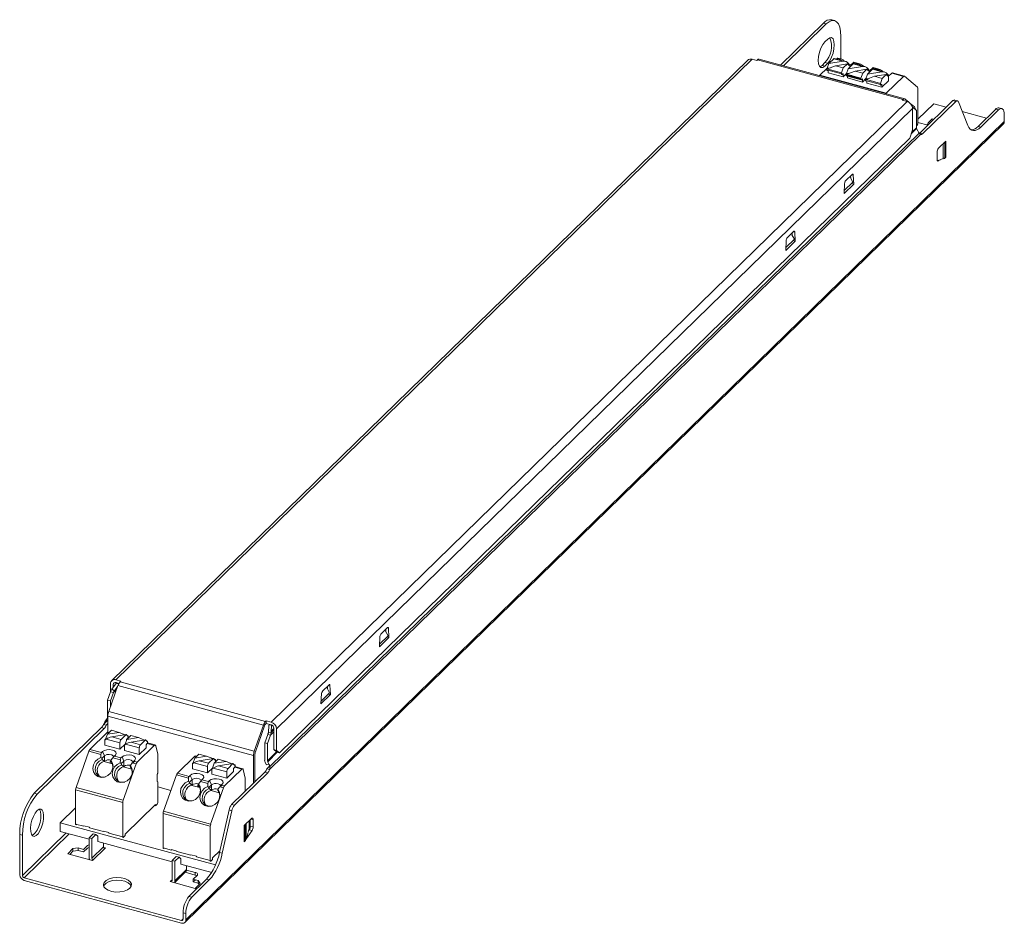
# Model space of a CAD drawing. Header units: millimetres. Extents: x 75 to 232, y 151 to 296.
import ezdxf

# ---------------------------------------------------------------- set-up
doc = ezdxf.new("R2010")
doc.units = ezdxf.units.MM

msp = doc.modelspace()

# ---------------------------------------------------------------- linework, layer by layer
at = {"color": 144, "linetype": 'Continuous', "lineweight": 0}
for p, q in [((203.21, 294.98), (196.36, 288.3)), ((203.65, 294.86), (196.8, 288.18)), ((203.21, 294.98), (203.65, 294.86)), ((203.71, 287.53), (206.09, 286.88)), ((203.8, 287.45), (203.84, 287.5)), ((206.33, 286.94), (206.19, 286.8)), ((206.8, 286.86), (209.19, 286.21)), ((206.8, 286.69), (206.8, 286.86)), ((206.8, 286.69), (209.19, 286.04)), ((206.94, 286.65), (207.04, 286.75)), ((207.04, 286.75), (209.19, 286.16)), ((209.19, 286.21), (209.19, 286.04)), ((209.42, 286.1), (209.28, 285.96)), ((209.9, 285.85), (212.29, 285.2)), ((209.99, 285.77), (210.03, 285.81)), ((212.52, 285.26), (212.38, 285.12)), ((218.56, 277.41), (223.88, 282.61)), ((219.01, 277.29), (224.33, 282.49)), ((224.33, 282.49), (223.88, 282.61)), ((218.03, 278.29), (217.31, 277.59)), ((218.19, 278.76), (218.03, 278.61)), ((219.78, 278.73), (219.9, 279.05)), ((220.17, 278.98), (219.9, 279.05)), ((218.06, 278.15), (217.22, 277.33)), ((217.71, 277.98), (217.77, 277.87)), ((219.01, 277.29), (218.56, 277.41)), ((222.74, 273.57), (222.74, 276.14)), ((222.74, 273.57), (221.51, 272.97)), ((222.74, 273.57), (222.59, 273.42)), ((221.87, 273.15), (221.36, 273.05)), ((221.51, 272.97), (221.38, 273.01)), ((207.77, 270.83), (206.77, 269.85)), ((207.55, 270.19), (207.53, 270.59)), ((207.96, 270.7), (207.71, 270.77)), ((206.51, 267.8), (208.03, 269.28)), ((206.53, 268.24), (207.89, 269.57)), ((207.49, 270.29), (207.89, 269.57)), ((208.03, 269.28), (207.69, 269.37)), ((198.44, 261.72), (197.43, 260.74)), ((198.16, 261.18), (198.56, 260.46)), ((198.21, 261.08), (198.19, 261.48)), ((198.62, 261.59), (198.37, 261.66)), ((197.18, 258.69), (198.69, 260.17)), ((197.2, 259.13), (198.56, 260.46)), ((198.69, 260.17), (198.35, 260.26)), ((133.61, 198.45), (132.52, 197.38)), ((133.34, 197.77), (133.32, 198.16)), ((133.75, 198.35), (133.56, 198.4)), ((132.31, 195.37), (133.82, 196.85)), ((132.33, 195.82), (133.68, 197.14)), ((133.29, 197.86), (133.68, 197.14)), ((133.82, 196.85), (133.48, 196.95)), ((90.33, 189.64), (89.6, 188.62)), ((89.8, 189.36), (89.8, 188.9)), ((90.5, 189.03), (90.01, 188.34)), ((90.33, 189.64), (90.65, 189.42)), ((90.58, 189.57), (90.51, 189.51)), ((124.28, 189.33), (123.19, 188.27)), ((123.96, 188.75), (124.35, 188.03)), ((124.01, 188.66), (123.99, 189.05)), ((124.41, 189.24), (124.23, 189.29)), ((89.83, 188.09), (90.34, 188.59)), ((122.97, 186.26), (124.49, 187.74)), ((122.99, 186.71), (124.35, 188.03)), ((124.15, 187.84), (124.49, 187.74)), ((87.93, 182.47), (77.2, 171.99)), ((87.93, 182.47), (88.37, 182.35)), ((88.23, 182.97), (88.68, 182.85)), ((88.68, 183.71), (88.95, 183.48)), ((88.68, 182.85), (88.95, 183.11)), ((113.96, 182.74), (112.49, 178.6)), ((114.59, 181.66), (114.65, 182.86)), ((115.05, 182.92), (114.65, 182.86)), ((114.99, 181.72), (115.05, 182.92)), ((115, 181.93), (115.45, 182.36)), ((115.45, 178.96), (115.45, 182.39)), ((88.37, 182.35), (77.64, 171.87)), ((115.45, 182.17), (114.99, 181.72)), ((92.08, 180.73), (91.94, 180.59)), ((95.18, 179.89), (95.04, 179.75)), ((115.88, 178.59), (114.42, 177.17)), ((116, 178.53), (114.46, 177.03)), ((115.91, 178.56), (115.45, 178.96)), ((88.35, 177.05), (88.41, 177.11)), ((88.35, 177.05), (89.63, 176.7)), ((89.32, 177.06), (89.32, 176.78)), ((89.39, 177.26), (89.43, 177.25)), ((92.84, 176.83), (93.44, 176.67)), ((93.6, 176.95), (93.07, 177.1)), ((106.06, 176.93), (105.92, 176.8)), ((106.02, 177.4), (106.15, 177.37)), ((106.15, 177.2), (106.15, 177.37)), ((109.15, 176.09), (109.01, 175.95)), ((114.27, 176.54), (114.07, 176.92)), ((114.65, 176.65), (114.27, 176.54)), ((114.32, 175.88), (114.76, 176.3)), ((96.84, 173.9), (96.84, 175.02)), ((108.7, 170.19), (114.02, 175.38)), ((109.15, 170.07), (114.47, 175.26)), ((114.47, 175.26), (114.02, 175.38)), ((114.77, 175.76), (114.32, 175.88)), ((96.91, 173.84), (96.91, 170.5)), ((99.02, 172.45), (96.91, 173.02)), ((102.33, 173.25), (102.39, 173.31)), ((102.33, 173.25), (103.61, 172.9)), ((103.3, 173.26), (103.3, 172.99)), ((103.37, 173.46), (103.41, 173.45)), ((105.48, 173.33), (105.06, 172.92)), ((105.13, 172.98), (105.48, 172.88)), ((105.48, 173.33), (105.48, 172.47)), ((106.51, 172.63), (106.82, 173.03)), ((106.82, 173.03), (107.41, 172.87)), ((106.93, 173), (107.1, 173.28)), ((107.05, 173.3), (107.21, 173.46)), ((107.58, 173.16), (107.05, 173.3)), ((77.64, 171.87), (77.2, 171.99)), ((105.11, 172.74), (105.44, 172.46)), ((105.42, 172.41), (105.48, 172.47)), ((105.42, 172.41), (105.44, 172.46)), ((91.69, 165.48), (96.54, 170.22)), ((96.82, 170.24), (96.54, 169.96)), ((96.54, 170.22), (96.54, 169.96)), ((109.15, 170.07), (108.7, 170.19)), ((81.35, 167.28), (83.79, 169.66)), ((81.35, 167.28), (81.35, 165.91)), ((85.12, 166.72), (83.79, 167.08)), ((83.89, 167), (83.93, 167.04)), ((85.12, 166.8), (85.12, 166.72)), ((86.01, 166.56), (85.12, 166.8)), ((110.73, 164.24), (110.73, 166.82)), ((111.52, 166.76), (111.52, 167.58)), ((112.13, 167.75), (111.79, 167.85)), ((86.01, 166.47), (86.01, 166.56)), ((88.22, 165.87), (86.01, 166.47)), ((86.6, 165.5), (87.04, 165.38)), ((87.32, 165.14), (87.04, 165.38)), ((87.32, 164.28), (87.32, 165.14)), ((88.22, 165.96), (88.22, 165.87)), ((89.1, 165.72), (88.22, 165.96)), ((89.1, 165.63), (89.1, 165.72)), ((91.31, 165.03), (89.1, 165.63)), ((91.69, 165.23), (91.41, 164.95)), ((91.69, 165.23), (91.69, 165.48)), ((110.73, 164.24), (111.96, 166.05)), ((111.06, 164.73), (111.33, 165.73)), ((111.33, 165.89), (111.52, 166.17)), ((111.4, 165.99), (111.44, 166.16)), ((111.96, 166.05), (111.52, 166.17)), ((85.07, 163.03), (85.68, 163.63)), ((88.25, 163.43), (88.25, 164.03)), ((110.73, 164.24), (110.88, 164.39)), ((84.19, 163.27), (85.07, 163.03)), ((84.19, 162.85), (84.19, 163.27)), ((84.19, 162.85), (85.07, 162.61)), ((85.07, 162.61), (85.68, 163.2)), ((99.09, 162.92), (97.77, 163.28)), ((97.86, 163.2), (97.91, 163.24)), ((99.09, 163), (99.09, 162.92)), ((99.98, 162.76), (99.09, 163)), ((99.98, 162.68), (99.98, 162.76)), ((102.19, 162.08), (99.98, 162.68)), ((102.19, 162.16), (102.19, 162.08)), ((103.07, 161.92), (102.19, 162.16)), ((105.66, 161.68), (106.82, 162.82)), ((100.31, 161.78), (99.86, 161.9)), ((100.31, 161.78), (100.59, 161.54)), ((100.59, 161.54), (100.59, 160.68)), ((101.52, 160.42), (101.52, 159.83)), ((103.07, 161.84), (103.07, 161.92)), ((105.29, 161.23), (103.07, 161.84)), ((105.66, 161.43), (105.38, 161.15)), ((105.66, 161.43), (105.66, 161.68)), ((106.13, 160.56), (106.11, 160.55)), ((106.11, 160.55), (106.11, 160.52)), ((102.9, 158.93), (102.9, 159.35)), ((99.21, 158.19), (98.9, 157.88)), ((98.99, 157.97), (98.99, 157.85)), ((102.58, 158.27), (103.38, 158.06)), ((102.58, 157.85), (102.58, 158.27)), ((102.58, 157.85), (103.38, 157.63)), ((103.38, 157.63), (103.38, 158.06))]:
    msp.add_line(p, q, dxfattribs=at)
at = {"color": 7, "linetype": 'Continuous', "lineweight": 15}
for p, q in [((204.96, 295.4), (204.52, 295.52)), ((203.42, 291.98), (203.88, 292.43)), ((205.98, 289.28), (205.98, 292.85)), ((204.04, 288.54), (204.83, 289.31)), ((204.83, 289.31), (206.32, 288.9)), ((206.69, 288.88), (204.93, 289.35)), ((205.38, 289.36), (205.28, 289.26)), ((205.38, 289.36), (205.91, 289.22)), ((206.08, 289.26), (205.51, 289.41)), ((191.1, 289.07), (89.54, 189.95)), ((191.8, 289.21), (90.24, 190.09)), ((191.8, 289.21), (192.56, 289)), ((192.56, 289), (192.68, 289.12)), ((192.68, 289.12), (215.91, 282.8)), ((216.17, 282.91), (192.94, 289.23)), ((203.79, 287.81), (202.62, 286.67)), ((203.44, 288.7), (202.97, 288.24)), ((202.97, 288.24), (203.42, 288.12)), ((203.88, 288.58), (203.42, 288.12)), ((203.88, 288.58), (203.44, 288.7)), ((203.71, 287.7), (203.77, 287.77)), ((203.71, 287.7), (206.09, 287.06)), ((203.71, 287.53), (203.71, 287.7)), ((203.77, 287.77), (204.04, 288.54)), ((203.77, 287.77), (204.31, 287.85)), ((205.14, 288.18), (203.83, 287.67)), ((204.04, 288.54), (206.32, 288.9)), ((205.14, 288.18), (207.02, 288.48)), ((205.14, 288.18), (206.37, 287.84)), ((205.91, 289.22), (205.81, 289.12)), ((206.37, 287.84), (206.09, 287.06)), ((206.44, 289.06), (206.14, 289.23)), ((207.02, 288.48), (206.37, 287.84)), ((206.44, 289.06), (206.46, 288.94)), ((206.87, 286.93), (207.13, 287.7)), ((207.29, 288.22), (207.02, 288.48)), ((207.13, 287.7), (207.92, 288.47)), ((207.13, 287.7), (209.42, 288.06)), ((207.19, 288.31), (207.36, 288.34)), ((207.2, 288.56), (207.36, 288.34)), ((207.4, 288.33), (207.29, 288.22)), ((207.36, 288.34), (207.4, 288.33)), ((207.4, 287.96), (207.4, 288.33)), ((207.78, 288.51), (207.94, 288.66)), ((207.92, 288.47), (209.42, 288.06)), ((207.94, 288.66), (209, 288.37)), ((209.17, 288.42), (208.03, 288.73)), ((209.78, 288.04), (208.03, 288.51)), ((209, 288.37), (208.9, 288.28)), ((209.54, 288.22), (209.23, 288.39)), ((209.54, 288.22), (209.55, 288.1)), ((210.29, 287.72), (210.46, 287.5)), ((210.88, 287.66), (211.04, 287.82)), ((211.04, 287.82), (212.1, 287.53)), ((212.27, 287.58), (211.13, 287.89)), ((213.23, 283.78), (202.62, 286.67)), ((203.94, 287.07), (203.94, 287.47)), ((203.94, 287.07), (206.33, 286.43)), ((206.09, 287.06), (206.09, 286.88)), ((206.33, 286.43), (206.88, 286.97)), ((206.33, 286.94), (206.33, 286.43)), ((206.8, 286.86), (206.87, 286.93)), ((206.84, 286.59), (209.23, 285.94)), ((206.87, 286.93), (207.4, 287.01)), ((208.24, 287.34), (206.93, 286.83)), ((207.04, 286.63), (207.04, 286.75)), ((207.04, 286.23), (207.04, 286.54)), ((207.04, 286.23), (209.42, 285.58)), ((207.49, 286.68), (207.45, 286.64)), ((207.67, 286.58), (207.67, 286.63)), ((208.24, 287.34), (210.12, 287.64)), ((208.24, 287.34), (209.47, 287)), ((209.47, 287), (209.19, 286.21)), ((209.42, 285.58), (209.98, 286.12)), ((210.12, 287.64), (209.47, 287)), ((209.96, 286.09), (210.23, 286.86)), ((209.96, 286.09), (210.5, 286.17)), ((211.33, 286.5), (210.02, 285.99)), ((210.38, 287.38), (210.12, 287.64)), ((210.23, 286.86), (211.02, 287.63)), ((210.23, 286.86), (212.51, 287.22)), ((210.29, 287.47), (210.46, 287.5)), ((210.5, 287.49), (210.38, 287.38)), ((210.46, 287.5), (210.5, 287.49)), ((210.5, 287.12), (210.5, 287.49)), ((211.02, 287.63), (212.51, 287.22)), ((212.88, 287.2), (211.12, 287.67)), ((211.33, 286.5), (213.22, 286.79)), ((211.33, 286.5), (212.57, 286.16)), ((212.1, 287.53), (212, 287.43)), ((212.57, 286.16), (212.29, 285.37)), ((212.63, 287.37), (212.33, 287.55)), ((213.22, 286.79), (212.57, 286.16)), ((212.63, 287.37), (212.65, 287.26)), ((213.48, 286.54), (213.22, 286.79)), ((213.23, 283.78), (215.99, 286.47)), ((213.38, 286.63), (213.56, 286.66)), ((213.39, 286.87), (213.56, 286.66)), ((213.59, 286.65), (213.48, 286.54)), ((213.56, 286.66), (213.59, 286.65)), ((213.59, 285.79), (213.59, 286.65)), ((213.97, 286.82), (214.13, 286.98)), ((214.13, 286.98), (215.99, 286.47)), ((216.12, 286.53), (214.22, 287.04)), ((216.15, 286.51), (218.21, 284.74)), ((209.42, 286.1), (209.42, 285.58)), ((209.9, 286.02), (209.96, 286.09)), ((209.9, 286.02), (212.29, 285.37)), ((209.9, 285.85), (209.9, 286.02)), ((210.13, 285.39), (210.13, 285.79)), ((210.13, 285.39), (212.52, 284.74)), ((212.29, 285.37), (212.29, 285.2)), ((212.52, 284.74), (213.59, 285.79)), ((212.52, 285.26), (212.52, 284.74)), ((218.28, 284.5), (218.28, 279.02)), ((216.56, 282.48), (115.01, 183.36)), ((215.91, 282.8), (215.79, 282.69)), ((215.79, 282.69), (216.56, 282.48)), ((216.83, 282.37), (216.24, 282.87)), ((217.71, 281.61), (217.18, 282.07)), ((217.55, 281.46), (218.03, 281.05)), ((220.8, 282.1), (218.28, 279.64)), ((222.8, 281.55), (220.8, 282.1)), ((224.59, 282.59), (224.15, 282.71)), ((224.32, 282.49), (224.32, 282.48)), ((224.74, 282.43), (226.27, 278.64)), ((231.66, 281.34), (231.22, 281.46)), ((217.44, 281.38), (115.89, 182.27)), ((217.44, 281.38), (217.44, 277.96)), ((218.03, 281.05), (218.03, 278.29)), ((229.23, 279.81), (225.37, 280.85)), ((227.89, 278.5), (230.7, 281.24)), ((228.33, 278.38), (231.14, 281.12)), ((231.14, 281.12), (230.7, 281.24)), ((232.07, 280.32), (232.07, 279.29)), ((101.25, 151.37), (231.92, 278.91)), ((232.07, 279.29), (101.4, 151.75)), ((219.89, 278.71), (218.28, 279.14)), ((219.9, 279.05), (220.55, 279.69)), ((220.82, 279.62), (220.55, 279.69)), ((228.33, 278.38), (227.89, 278.5)), ((218.7, 277.2), (114.77, 175.76)), ((218.48, 277.44), (114.81, 176.26)), ((217.44, 277.96), (216.98, 276.64)), ((217.62, 277.72), (217.62, 277.89)), ((218.06, 278.15), (218.26, 277.77)), ((216.98, 276.64), (116.36, 178.43)), ((221.57, 275), (222.74, 276.14)), ((222.59, 273.42), (222.59, 275.99)), ((221.34, 273.22), (221.34, 274.34)), ((208.03, 269.28), (207.96, 270.7)), ((206.58, 269.36), (206.51, 267.8)), ((198.69, 260.17), (198.62, 261.59)), ((197.25, 260.25), (197.18, 258.69)), ((133.82, 196.85), (133.75, 198.35)), ((132.38, 197.01), (132.31, 195.37)), ((89.09, 185.05), (90.56, 189.2)), ((89.36, 189.48), (89.36, 188.12)), ((91.01, 189.89), (90.24, 190.09)), ((90.71, 189.54), (90.24, 189.66)), ((113.79, 182.88), (90.56, 189.2)), ((90.89, 189.77), (91.01, 189.89)), ((114.12, 183.46), (90.89, 189.77)), ((124.49, 187.74), (124.41, 189.24)), ((89.39, 188.21), (88.91, 186.86)), ((89.83, 188.09), (89.35, 186.74)), ((89.39, 188.21), (89.83, 188.09)), ((89.6, 188.62), (90.01, 188.34)), ((123.05, 187.9), (122.97, 186.26)), ((88.91, 186.86), (89.35, 186.74)), ((88.91, 186.86), (88.91, 184.1)), ((89.35, 186.74), (89.35, 185.8)), ((88.87, 183.98), (88.68, 183.71)), ((112.18, 178), (88.95, 184.31)), ((88.95, 181.74), (88.95, 184.31)), ((112.32, 178.74), (89.09, 185.05)), ((113.79, 182.88), (112.32, 178.74)), ((114.24, 183.57), (114.12, 183.46)), ((114.24, 183.14), (114.12, 183.03)), ((114.24, 183.57), (114.24, 183.14)), ((115.01, 183.36), (114.24, 183.57)), ((115.01, 182.93), (114.24, 183.14)), ((88.84, 181.69), (86.08, 179)), ((88.59, 180.65), (88.86, 181.42)), ((88.86, 181.42), (89.51, 182.05)), ((90.74, 181.72), (88.86, 181.42)), ((89.14, 181.7), (88.97, 181.74)), ((90.74, 181.72), (89.51, 182.05)), ((91.85, 181.36), (89.56, 180.99)), ((91.06, 180.59), (89.56, 180.99)), ((90.74, 181.72), (91.71, 181.33)), ((91.85, 181.36), (91.06, 180.59)), ((92.11, 181.1), (91.85, 181.36)), ((91.95, 180.58), (92.6, 181.21)), ((93.84, 180.88), (91.95, 180.58)), ((91.98, 181.23), (92.05, 181.2)), ((92.05, 181.2), (92.01, 181.19)), ((92.05, 181.2), (92.18, 181.16)), ((92.18, 181.16), (92.11, 181.1)), ((92.24, 180.85), (92.16, 180.87)), ((92.18, 180.99), (92.18, 181.16)), ((93.84, 180.88), (92.6, 181.21)), ((93.84, 180.88), (94.8, 180.49)), ((113.98, 180.05), (114.46, 181.4)), ((114.42, 179.93), (114.9, 181.28)), ((114.46, 181.4), (114.9, 181.28)), ((114.99, 181.72), (114.59, 181.66)), ((115.89, 178.84), (115.89, 182.27)), ((88.48, 180.54), (88.59, 180.65)), ((88.52, 180.53), (88.48, 180.54)), ((88.48, 179.68), (88.48, 180.54)), ((88.48, 179.68), (90.87, 179.03)), ((88.68, 180.65), (88.52, 180.53)), ((88.7, 180.66), (88.59, 180.65)), ((88.68, 180.65), (90.87, 180.06)), ((90.87, 179.03), (90.87, 180.06)), ((90.87, 179.03), (91.7, 179.85)), ((91.58, 179.7), (91.69, 179.81)), ((91.61, 179.69), (91.58, 179.7)), ((91.58, 178.84), (91.58, 179.7)), ((91.78, 179.81), (91.61, 179.69)), ((91.69, 179.81), (91.95, 180.58)), ((91.79, 179.82), (91.69, 179.81)), ((91.78, 179.81), (93.96, 179.22)), ((91.94, 180.55), (91.94, 180.59)), ((94.94, 180.52), (92.65, 180.15)), ((94.15, 179.74), (92.65, 180.15)), ((93.6, 176.95), (96.36, 179.64)), ((93.96, 178.19), (95.04, 179.24)), ((93.96, 178.19), (93.96, 179.22)), ((94.94, 180.52), (94.15, 179.74)), ((95.21, 180.26), (94.94, 180.52)), ((95.04, 179.24), (95.04, 179.75)), ((95.08, 180.39), (95.15, 180.36)), ((95.15, 180.36), (95.11, 180.35)), ((95.15, 180.36), (95.27, 180.32)), ((95.27, 180.32), (95.21, 180.26)), ((96.49, 179.7), (95.25, 180.03)), ((95.27, 180.15), (95.27, 180.32)), ((96.58, 179.58), (96.91, 178.21)), ((114.42, 179.93), (113.98, 180.05)), ((113.98, 177.29), (113.98, 180.05)), ((114.42, 177.17), (114.42, 179.93)), ((85.92, 178.71), (83.86, 172.93)), ((85.92, 178.71), (87.84, 178.19)), ((87.94, 178.49), (86.08, 179)), ((87.84, 178.19), (87.83, 177.7)), ((88.1, 178.65), (87.94, 178.49)), ((88.41, 177.96), (88, 177.56)), ((88.1, 178.65), (88.41, 177.96)), ((88.41, 177.96), (88.41, 177.11)), ((89.44, 177.27), (89.75, 177.67)), ((89.75, 177.67), (90.94, 177.35)), ((89.98, 177.94), (90.14, 178.1)), ((91.04, 177.65), (89.98, 177.94)), ((91.2, 177.81), (91.04, 177.65)), ((91.2, 177.81), (91.51, 177.12)), ((91.58, 178.84), (93.96, 178.19)), ((96.91, 178.21), (96.91, 175.21)), ((102.81, 177.89), (100.06, 175.2)), ((102.83, 177.62), (103.48, 178.26)), ((104.71, 177.92), (102.83, 177.62)), ((103.11, 177.9), (102.95, 177.94)), ((104.71, 177.92), (103.48, 178.26)), ((104.71, 177.92), (105.68, 177.54)), ((112.18, 178), (112.18, 173.59)), ((112.42, 178.23), (112.42, 173.81)), ((115.45, 178.96), (115.89, 178.84)), ((116.36, 178.43), (115.89, 178.84)), ((116.36, 178.43), (115.91, 178.56)), ((88.04, 177.38), (88.37, 177.1)), ((88.35, 177.05), (88.37, 177.1)), ((89.39, 177.26), (89.39, 177.3)), ((90.94, 177.35), (90.93, 176.86)), ((91.51, 177.12), (91.09, 176.72)), ((91.13, 176.54), (91.46, 176.26)), ((91.38, 170.88), (93.44, 176.67)), ((91.45, 176.21), (91.51, 176.27)), ((91.45, 176.21), (91.46, 176.26)), ((91.45, 176.21), (92.73, 175.86)), ((91.51, 177.12), (91.51, 176.27)), ((92.54, 176.43), (92.84, 176.83)), ((92.97, 176.79), (92.98, 176.81)), ((92.98, 176.81), (93.14, 177.08)), ((93.01, 176.78), (93.01, 176.87)), ((93.07, 177.1), (93.23, 177.25)), ((102.46, 176.74), (102.57, 176.85)), ((102.49, 176.73), (102.46, 176.74)), ((102.46, 175.88), (102.46, 176.74)), ((102.66, 176.86), (102.49, 176.73)), ((102.57, 176.85), (102.83, 177.62)), ((102.67, 176.87), (102.57, 176.85)), ((102.66, 176.86), (104.84, 176.26)), ((105.82, 177.56), (103.53, 177.19)), ((105.03, 176.79), (103.53, 177.19)), ((104.84, 175.23), (104.84, 176.26)), ((105.82, 177.56), (105.03, 176.79)), ((105.66, 176.01), (105.93, 176.78)), ((106.08, 177.3), (105.82, 177.56)), ((105.92, 176.75), (105.92, 176.8)), ((105.93, 176.78), (106.58, 177.42)), ((107.81, 177.08), (105.93, 176.78)), ((105.95, 177.43), (106.02, 177.4)), ((106.02, 177.4), (105.99, 177.39)), ((106.15, 177.37), (106.08, 177.3)), ((106.21, 177.06), (106.13, 177.08)), ((107.81, 177.08), (106.58, 177.42)), ((108.92, 176.72), (106.63, 176.35)), ((108.13, 175.95), (106.63, 176.35)), ((107.81, 177.08), (108.78, 176.7)), ((108.92, 176.72), (108.13, 175.95)), ((109.18, 176.46), (108.92, 176.72)), ((109.05, 176.59), (109.12, 176.56)), ((109.12, 176.56), (109.08, 176.55)), ((109.12, 176.56), (109.25, 176.53)), ((109.25, 176.53), (109.18, 176.46)), ((110.46, 175.9), (109.23, 176.24)), ((109.25, 176.35), (109.25, 176.53)), ((114.65, 176.65), (114.46, 177.03)), ((99.89, 174.91), (97.84, 169.13)), ((99.89, 174.91), (101.82, 174.39)), ((101.92, 174.69), (100.06, 175.2)), ((102.08, 174.85), (101.92, 174.69)), ((102.08, 174.85), (102.39, 174.17)), ((102.46, 175.88), (104.84, 175.23)), ((104.84, 175.23), (105.68, 176.05)), ((105.55, 175.9), (105.66, 176.01)), ((105.59, 175.89), (105.55, 175.9)), ((105.55, 175.04), (105.55, 175.9)), ((105.55, 175.04), (107.94, 174.39)), ((105.75, 176.02), (105.59, 175.89)), ((105.77, 176.03), (105.66, 176.01)), ((105.75, 176.02), (107.94, 175.42)), ((107.58, 173.16), (110.33, 175.85)), ((107.94, 174.39), (109.01, 175.44)), ((107.94, 174.39), (107.94, 175.42)), ((109.01, 175.44), (109.01, 175.95)), ((110.55, 175.78), (110.89, 174.42)), ((101.82, 174.39), (101.81, 173.91)), ((102.39, 174.17), (101.97, 173.76)), ((102.01, 173.58), (102.34, 173.3)), ((102.33, 173.25), (102.34, 173.3)), ((102.39, 174.17), (102.39, 173.31)), ((103.37, 173.46), (103.37, 173.5)), ((103.41, 173.47), (103.72, 173.87)), ((103.72, 173.87), (104.91, 173.55)), ((103.95, 174.14), (104.11, 174.3)), ((105.01, 173.85), (103.95, 174.14)), ((104.91, 173.55), (104.9, 173.07)), ((105.17, 174.01), (105.01, 173.85)), ((105.17, 174.01), (105.48, 173.33)), ((106.94, 173), (106.95, 173.01)), ((106.95, 173.01), (107.12, 173.28)), ((106.99, 172.98), (106.99, 173.07)), ((110.89, 174.42), (110.89, 172.32)), ((83.79, 172.56), (91.31, 170.51)), ((83.79, 172.56), (83.79, 167.08)), ((91.38, 170.88), (83.86, 172.93)), ((105.35, 167.08), (107.41, 172.87)), ((105.42, 172.41), (106.7, 172.06)), ((91.31, 165.03), (91.31, 170.51)), ((97.77, 168.76), (105.29, 166.71)), ((97.77, 168.76), (97.77, 163.28)), ((105.35, 167.08), (97.84, 169.13)), ((106.76, 162.55), (108.29, 169.33)), ((107.2, 162.43), (108.73, 169.21)), ((108.73, 169.21), (108.29, 169.33)), ((106.11, 160.55), (81.35, 167.28)), ((105.29, 161.23), (105.29, 166.71)), ((111.9, 167.95), (110.73, 166.82)), ((110.88, 164.39), (110.88, 166.96)), ((111.69, 166.75), (111.69, 167.75)), ((112.13, 166.63), (111.69, 166.75)), ((112.13, 166.63), (112.13, 167.75)), ((74.87, 165.43), (74.87, 158.96)), ((74.87, 165.43), (75.31, 165.31)), ((75.31, 165.31), (75.31, 158.84)), ((81.35, 165.91), (85.94, 164.66)), ((86.6, 165.5), (85.94, 164.86)), ((87.04, 165.38), (86.39, 164.74)), ((85.94, 164.86), (85.94, 161.73)), ((85.94, 164.86), (86.39, 164.74)), ((86.39, 164.74), (86.39, 161.61)), ((87.32, 164.28), (99.21, 161.05)), ((82.53, 162.33), (83.37, 163.15)), ((86.51, 161.24), (82.53, 162.33)), ((82.88, 162.23), (83.37, 162.72)), ((83.37, 163.15), (84.19, 163.27)), ((83.37, 162.72), (83.37, 163.15)), ((83.37, 162.72), (84.19, 162.85)), ((86.39, 161.61), (88.25, 163.43)), ((86.51, 161.24), (88.57, 163.25)), ((88.28, 163.33), (88.57, 163.25)), ((107.2, 162.43), (106.76, 162.55)), ((99.21, 161.26), (99.86, 161.9)), ((99.65, 161.14), (99.21, 161.26)), ((99.21, 158.12), (99.21, 161.26)), ((99.65, 161.14), (100.31, 161.78)), ((99.65, 158), (99.65, 161.14)), ((100.59, 160.68), (105.52, 159.34)), ((99.56, 157.7), (101.38, 159.47)), ((99.65, 158), (101.52, 159.83)), ((101.27, 159.37), (102.9, 158.93)), ((101.51, 159.73), (102.9, 159.35)), ((103.19, 158.87), (102.58, 158.27)), ((75.57, 158.51), (100.69, 151.68)), ((75.57, 158.08), (100.69, 151.26)), ((102.88, 156.8), (98.9, 157.88)), ((101.89, 155.52), (104.7, 158.27)), ((102.33, 155.4), (105.14, 158.15)), ((102.92, 158.18), (102.58, 157.85)), ((103.67, 157.57), (102.88, 156.8)), ((103.38, 158.06), (103.67, 157.57)), ((103.38, 157.63), (103.51, 157.41)), ((105.14, 158.15), (104.7, 158.27)), ((102.33, 155.4), (101.89, 155.52)), ((100.96, 151.87), (100.96, 152.9)), ((100.96, 152.9), (101.4, 152.78)), ((101.4, 151.75), (101.4, 152.78))]:
    msp.add_line(p, q, dxfattribs=at)
at = {"color": 8, "linetype": 'Continuous', "lineweight": 15}
for p, q in [((217.55, 281.46), (217.44, 281.36)), ((222.33, 273.37), (222.33, 275.74)), ((90.68, 189.47), (90.64, 189.43)), ((88.85, 183.57), (88.23, 182.97)), ((88.72, 183.67), (88.46, 183.41)), ((88.84, 181.69), (89.07, 181.63)), ((92.13, 180.79), (92.16, 180.78)), ((115.45, 181.81), (114.9, 181.28)), ((95.22, 179.95), (96.36, 179.64)), ((102.81, 177.89), (103.04, 177.83)), ((92.96, 176.8), (93.13, 177.08)), ((106.1, 177), (106.14, 176.99)), ((109.2, 176.15), (110.33, 175.85)), ((111.03, 164.68), (111.03, 167.1)), ((75.31, 158.84), (82.29, 165.65)), ((75.57, 158.51), (82.76, 165.52)), ((100.69, 151.68), (100.96, 151.94))]:
    msp.add_line(p, q, dxfattribs=at)
at = {"color": 7, "linetype": 'Continuous', "lineweight": 15, "flags": 128}
for points in [[(205.98, 292.85), (205.94, 293.65), (205.8, 294.32), (205.59, 294.85), (205.3, 295.22), (204.95, 295.4), (204.54, 295.41), (204.1, 295.22), (203.65, 294.86)], [(203.88, 292.43), (204.21, 292.65), (204.5, 292.67), (204.73, 292.47), (204.88, 292.07), (204.93, 291.53), (204.88, 290.88), (204.73, 290.2), (204.5, 289.55), (204.21, 288.99), (203.88, 288.58)], [(203.42, 288.12), (203.09, 287.9), (202.8, 287.89), (202.57, 288.09), (202.42, 288.48), (202.37, 289.02), (202.42, 289.67), (202.57, 290.35), (202.8, 291.01), (203.09, 291.57), (203.42, 291.98)], [(202.97, 288.24), (202.65, 288.02), (202.62, 288.01)], [(207.4, 288.29), (207.5, 288.33), (207.78, 288.51)], [(208.04, 288.72), (208.03, 288.73), (208.01, 288.72), (207.98, 288.7), (207.94, 288.66)], [(211.14, 287.87), (211.13, 287.89), (211.11, 287.88), (211.08, 287.86), (211.04, 287.82)], [(202.57, 286.61), (202.58, 286.63), (202.62, 286.67)], [(207.84, 286.58), (207.72, 286.61), (207.59, 286.65)], [(210.5, 287.45), (210.59, 287.49), (210.88, 287.66)], [(213.59, 286.61), (213.69, 286.64), (213.97, 286.82)], [(214.23, 287.03), (214.22, 287.04), (214.2, 287.04), (214.17, 287.02), (214.13, 286.98)], [(216.15, 286.51), (216.14, 286.52), (216.12, 286.53), (216.1, 286.53), (216.08, 286.53), (216.06, 286.52), (216.03, 286.51), (216.01, 286.5), (215.99, 286.47)], [(209.19, 286.04), (209.19, 286.01), (209.2, 285.98), (209.21, 285.96), (209.22, 285.95), (209.23, 285.94), (209.25, 285.94), (209.27, 285.95), (209.28, 285.96)], [(213.23, 283.78), (213.2, 283.75), (213.18, 283.72)], [(216.24, 282.87), (216.21, 282.9), (216.17, 282.91), (216.13, 282.92), (216.09, 282.91), (216.05, 282.9), (216, 282.88), (215.96, 282.84), (215.91, 282.8)], [(224.33, 282.49), (224.39, 282.54), (224.45, 282.58), (224.51, 282.6), (224.57, 282.6), (224.62, 282.58), (224.66, 282.55), (224.7, 282.5), (224.74, 282.43)], [(231.14, 281.12), (231.32, 281.27), (231.5, 281.34), (231.66, 281.34), (231.8, 281.27), (231.92, 281.12), (232, 280.91), (232.05, 280.64), (232.07, 280.32)], [(226.27, 278.64), (226.43, 278.31), (226.64, 278.06), (226.87, 277.9), (227.13, 277.82), (227.41, 277.83), (227.7, 277.93), (228.01, 278.11), (228.33, 278.38)], [(221.51, 272.97), (221.48, 272.96), (221.44, 272.96), (221.41, 272.98), (221.39, 273), (221.37, 273.04), (221.35, 273.09), (221.34, 273.15), (221.34, 273.22)], [(96.58, 179.58), (96.56, 179.62), (96.54, 179.66), (96.52, 179.68), (96.49, 179.7), (96.46, 179.7), (96.43, 179.69), (96.39, 179.67), (96.36, 179.64)], [(87.83, 177.7), (87.32, 177.45), (86.91, 177.04), (86.65, 176.52), (86.56, 175.97), (86.66, 175.43), (86.93, 174.98), (87.35, 174.67), (87.87, 174.53), (88.42, 174.58), (88.93, 174.81), (89.36, 175.2), (89.65, 175.71), (89.77, 176.26), (89.69, 176.8), (89.44, 177.27)], [(90.14, 178.1), (90.26, 178.32), (90.22, 178.55), (90, 178.75), (89.66, 178.9), (89.23, 178.96), (88.78, 178.94), (88.38, 178.83), (88.1, 178.65)], [(93.23, 177.25), (93.36, 177.48), (93.31, 177.71), (93.1, 177.91), (92.75, 178.05), (92.32, 178.12), (91.87, 178.1), (91.48, 177.99), (91.2, 177.81)], [(88.04, 177.38), (87.56, 177.13), (87.18, 176.73), (86.96, 176.23), (86.92, 175.71), (87.07, 175.22), (87.39, 174.84), (87.83, 174.62), (88.34, 174.58), (88.56, 174.62)], [(90.93, 176.86), (90.42, 176.6), (90.01, 176.2), (89.74, 175.68), (89.65, 175.13), (89.75, 174.59), (90.03, 174.14), (90.45, 173.83), (90.96, 173.69), (91.51, 173.74), (92.03, 173.97), (92.46, 174.36), (92.75, 174.86), (92.86, 175.42), (92.79, 175.96), (92.54, 176.43)], [(91.13, 176.54), (90.65, 176.29), (90.28, 175.89), (90.05, 175.39), (90.02, 174.87), (90.16, 174.38), (90.48, 174), (90.93, 173.78), (91.44, 173.74), (91.66, 173.78)], [(104.11, 174.3), (104.24, 174.52), (104.19, 174.75), (103.98, 174.95), (103.63, 175.1), (103.2, 175.16), (102.75, 175.14), (102.36, 175.03), (102.08, 174.85)], [(110.55, 175.78), (110.54, 175.82), (110.52, 175.86), (110.49, 175.88), (110.47, 175.9), (110.44, 175.9), (110.4, 175.89), (110.37, 175.88), (110.33, 175.85)], [(101.81, 173.91), (101.3, 173.65), (100.89, 173.24), (100.62, 172.73), (100.53, 172.17), (100.63, 171.63), (100.91, 171.18), (101.33, 170.87), (101.84, 170.73), (102.39, 170.78), (102.91, 171.01), (103.34, 171.41), (103.63, 171.91), (103.74, 172.46), (103.67, 173), (103.41, 173.47)], [(102.01, 173.58), (101.53, 173.33), (101.16, 172.93), (100.93, 172.44), (100.89, 171.91), (101.04, 171.42), (101.36, 171.04), (101.81, 170.82), (102.32, 170.78), (102.54, 170.83)], [(104.9, 173.07), (104.39, 172.81), (103.98, 172.4), (103.72, 171.88), (103.63, 171.33), (103.73, 170.79), (104, 170.34), (104.42, 170.03), (104.94, 169.89), (105.48, 169.94), (106, 170.17), (106.43, 170.56), (106.72, 171.07), (106.84, 171.62), (106.76, 172.16), (106.51, 172.63)], [(107.21, 173.46), (107.33, 173.68), (107.29, 173.91), (107.07, 174.11), (106.72, 174.26), (106.29, 174.32), (105.85, 174.3), (105.45, 174.19), (105.17, 174.01)], [(106.98, 173.09), (106.98, 173.09), (106.95, 173.25), (106.8, 173.4), (106.56, 173.5), (106.26, 173.54), (105.95, 173.53), (105.68, 173.45), (105.48, 173.33)], [(105.11, 172.74), (104.63, 172.49), (104.25, 172.09), (104.03, 171.6), (103.99, 171.07), (104.14, 170.58), (104.46, 170.2), (104.9, 169.98), (105.41, 169.94), (105.63, 169.99)], [(77.64, 169.22), (77.95, 169.43), (78.23, 169.46), (78.46, 169.29), (78.62, 168.95), (78.69, 168.45), (78.66, 167.86), (78.55, 167.21), (78.36, 166.57), (78.1, 166), (77.8, 165.53), (77.48, 165.23), (77.19, 165.11), (76.93, 165.18), (76.73, 165.44), (76.62, 165.86), (76.59, 166.41), (76.66, 167.04), (76.82, 167.69), (77.05, 168.3), (77.33, 168.83), (77.64, 169.22)], [(77.99, 169.45), (78.02, 169.41), (78.18, 169.07), (78.25, 168.57), (78.22, 167.98), (78.11, 167.33), (77.91, 166.69), (77.65, 166.12), (77.36, 165.65), (77.04, 165.35), (76.85, 165.25)], [(92.46, 156.83), (92.06, 156.56), (91.52, 156.35), (90.88, 156.24), (90.21, 156.22), (89.57, 156.31), (89, 156.5), (88.56, 156.76), (88.29, 157.07), (88.22, 157.42), (88.34, 157.76), (88.65, 158.06), (89.13, 158.31), (89.72, 158.47), (90.38, 158.53), (91.05, 158.49), (91.66, 158.36), (92.17, 158.13), (92.53, 157.84), (92.7, 157.51), (92.68, 157.16), (92.46, 156.83)], [(88.25, 157.16), (88.34, 157.33), (88.65, 157.63), (89.13, 157.88), (89.72, 158.04), (90.38, 158.1), (91.05, 158.07), (91.66, 157.93), (92.17, 157.7), (92.53, 157.41), (92.68, 157.16)]]:
    msp.add_lwpolyline(points, dxfattribs=at)
at = {"color": 144, "linetype": 'Continuous', "lineweight": 0, "flags": 128}
for points in [[(203.8, 287.45), (203.78, 287.44), (203.76, 287.43), (203.75, 287.43), (203.73, 287.44), (203.72, 287.45), (203.71, 287.47), (203.71, 287.5), (203.71, 287.53)], [(206.09, 286.88), (206.1, 286.85), (206.1, 286.83), (206.11, 286.8), (206.12, 286.79), (206.14, 286.78), (206.15, 286.78), (206.17, 286.79), (206.19, 286.8)], [(209.99, 285.77), (209.97, 285.76), (209.96, 285.75), (209.94, 285.75), (209.92, 285.76), (209.91, 285.77), (209.9, 285.79), (209.9, 285.82), (209.9, 285.85)], [(212.29, 285.2), (212.29, 285.17), (212.29, 285.14), (212.3, 285.12), (212.31, 285.11), (212.33, 285.1), (212.34, 285.1), (212.36, 285.11), (212.38, 285.12)], [(207.96, 270.7), (207.95, 270.75), (207.94, 270.8), (207.92, 270.84), (207.9, 270.86), (207.87, 270.87), (207.84, 270.87), (207.81, 270.86), (207.77, 270.83)], [(198.62, 261.59), (198.62, 261.64), (198.6, 261.69), (198.59, 261.73), (198.56, 261.75), (198.54, 261.76), (198.5, 261.76), (198.47, 261.75), (198.44, 261.72)], [(133.75, 198.35), (133.74, 198.39), (133.73, 198.42), (133.72, 198.45), (133.7, 198.47), (133.68, 198.48), (133.66, 198.48), (133.64, 198.47), (133.61, 198.45)], [(124.41, 189.24), (124.41, 189.28), (124.4, 189.31), (124.39, 189.34), (124.37, 189.36), (124.35, 189.37), (124.33, 189.37), (124.3, 189.36), (124.28, 189.33)], [(96.91, 173.84), (96.9, 173.83), (96.89, 173.83), (96.87, 173.83), (96.86, 173.83), (96.85, 173.84), (96.85, 173.86), (96.84, 173.88), (96.84, 173.9)], [(83.89, 167), (83.87, 166.98), (83.85, 166.97), (83.84, 166.97), (83.82, 166.98), (83.81, 167), (83.8, 167.02), (83.8, 167.04), (83.79, 167.08)], [(112.13, 167.75), (112.13, 167.83), (112.11, 167.9), (112.09, 167.95), (112.06, 167.99), (112.03, 168.01), (111.99, 168.01), (111.94, 167.99), (111.9, 167.95)], [(91.31, 165.03), (91.31, 165), (91.32, 164.97), (91.33, 164.95), (91.34, 164.94), (91.35, 164.93), (91.37, 164.93), (91.39, 164.94), (91.41, 164.95)], [(97.86, 163.2), (97.84, 163.18), (97.83, 163.18), (97.81, 163.18), (97.8, 163.18), (97.78, 163.2), (97.78, 163.22), (97.77, 163.25), (97.77, 163.28)], [(105.29, 161.23), (105.29, 161.2), (105.29, 161.18), (105.3, 161.15), (105.31, 161.14), (105.33, 161.13), (105.34, 161.13), (105.36, 161.14), (105.38, 161.15)], [(102.9, 159.35), (103.01, 159.31), (103.11, 159.27), (103.18, 159.21), (103.24, 159.14), (103.26, 159.07), (103.27, 159), (103.24, 158.93), (103.19, 158.87)]]:
    msp.add_lwpolyline(points, dxfattribs=at)
at = {"color": 7, "linetype": 'Continuous', "lineweight": 15}
for centre, radius, start, end in [((204.3, 294.19), 1.35, 80.7318, 143.9675), ((200.73, 291.3), 3.76, 316.1424, 21.2901), ((204.91, 289.25), 0.108, 80.7318, 143.9675), ((205.49, 289.27), 0.146, 83.371, 141.3283), ((206.03, 289.08), 0.182, 55.2222, 133.6957), ((191.57, 288.53), 0.715, 71.5838, 131.3262), ((192.9, 288.96), 0.27, 80.7318, 143.9675), ((206.44, 287.91), 0.996, 40.156, 96.4826), ((208.01, 288.41), 0.108, 80.7318, 143.9675), ((209.13, 288.24), 0.182, 55.2222, 133.6957), ((209.53, 287.07), 0.996, 40.156, 96.4826), ((206.9, 286.67), 0.102, 169.3516, 234.3744), ((211.11, 287.57), 0.108, 80.7318, 143.9675), ((212.22, 287.4), 0.182, 55.2222, 133.6957), ((212.63, 286.23), 0.996, 40.156, 96.4826), ((217.96, 284.54), 0.323, 353.7231, 38.5342), ((216.23, 281.31), 1.21, 3.3916, 74.3338), ((217.25, 281.23), 0.602, 357.8139, 39.2084), ((224.1, 282.44), 0.278, 81.6453, 143.0541), ((231.13, 280.93), 0.541, 80.7318, 143.9675), ((226.63, 279.57), 1.65, 275.9269, 319.442), ((231.56, 279.27), 0.517, 315.3545, 1.9113), ((218.8, 277.44), 0.258, 249.3872, 324.5165), ((198.06, 260.22), 0.812, 140.4167, 178.3631), ((90.01, 189.49), 0.65, 68.8623, 180.9223), ((92.04, 188.73), 1.55, 137.7389, 162.3971), ((91.23, 184.28), 2.28, 160.0441, 179.0114), ((86.86, 183.46), 1.46, 317.2722, 340.2062), ((87.3, 183.34), 1.46, 317.2722, 340.2062), ((115.27, 182.42), 1.55, 137.7389, 162.3971), ((114.68, 182.19), 1.21, 3.3916, 74.3338), ((89.92, 178.76), 2.26, 99.2059, 123.1122), ((88.95, 181.6), 0.144, 82.8717, 141.8276), ((91.69, 180.07), 0.818, 140.5129, 180.3434), ((93.02, 177.92), 2.26, 99.2059, 123.1122), ((94.78, 179.22), 0.818, 140.5129, 180.3434), ((86.66, 178.48), 0.774, 137.7389, 162.3971), ((88.28, 178.21), 0.439, 140.3434, 183.1772), ((89.1, 177.13), 1.08, 42.1938, 129.763), ((91.85, 176.11), 2.62, 135.628, 143.3634), ((91.37, 177.37), 0.439, 140.3434, 183.1772), ((102.93, 177.8), 0.144, 82.8717, 141.8276), ((114.47, 177.96), 2.28, 160.0441, 179.0114), ((113.56, 178.21), 1.14, 160.0441, 179.0114), ((88.77, 175.63), 1.52, 105.3296, 215.252), ((88.39, 176.16), 1.36, 352.6708, 38.179), ((91.87, 174.78), 1.52, 105.3296, 215.2521), ((92.2, 176.29), 1.08, 42.1938, 129.763), ((92.22, 175.27), 1.23, 74.3029, 125.4304), ((91.48, 175.32), 1.36, 352.6704, 38.179), ((103.89, 174.96), 2.26, 99.2059, 123.1122), ((105.66, 176.27), 0.818, 140.5129, 180.3434), ((106.99, 174.12), 2.26, 99.2059, 123.1122), ((105.74, 177.19), 0.409, 320.5129, 0.3434), ((108.84, 176.35), 0.409, 320.5129, 0.3434), ((100.63, 174.68), 0.774, 137.7389, 162.3971), ((102.25, 174.41), 0.439, 140.3434, 183.1772), ((108.76, 175.43), 0.818, 140.5129, 180.3434), ((112.95, 176.37), 1.46, 317.2722, 340.2062), ((113.39, 176.25), 1.46, 317.2722, 340.2062), ((102.75, 171.83), 1.52, 105.3296, 215.2521), ((103.08, 173.34), 1.08, 42.1938, 129.763), ((102.36, 172.36), 1.36, 352.6719, 38.179), ((105.82, 172.31), 2.62, 135.628, 143.3634), ((105.35, 173.57), 0.439, 140.3434, 183.1772), ((85.09, 165.49), 10.22, 140.5129, 180.3434), ((85.53, 165.37), 10.22, 140.5129, 180.3434), ((84.94, 172.54), 1.14, 160.0441, 179.0114), ((105.84, 170.99), 1.52, 105.3296, 215.2519), ((106.19, 171.47), 1.23, 74.3029, 125.4304), ((105.46, 171.52), 1.36, 352.6699, 38.1789), ((92.45, 170.49), 1.14, 160.0441, 179.0114), ((110.08, 169), 1.82, 139.2017, 169.4364), ((110.53, 168.88), 1.82, 139.2017, 169.4364), ((98.91, 168.74), 1.14, 160.0441, 179.0114), ((106.43, 166.69), 1.14, 160.0441, 179.0114), ((110.57, 166.76), 1.12, 327.7052, 359.2363), ((111.01, 166.64), 1.12, 327.7052, 359.2363), ((97.8, 164.22), 9.12, 319.2017, 349.4364), ((98.24, 164.1), 9.12, 319.2017, 349.4364), ((86.72, 161.74), 0.773, 181.0593, 208.6461), ((86.69, 161.63), 0.304, 183.3916, 254.3338), ((75.84, 159.02), 0.972, 183.3916, 254.3338), ((75.67, 158.86), 0.364, 183.3916, 254.3338), ((99.05, 158.12), 0.163, 248.8623, 0.9223), ((99.15, 157.99), 0.503, 324.2841, 1.2835), ((105.05, 152.92), 4.09, 140.5129, 180.3434), ((105.49, 152.8), 4.09, 140.5129, 180.3434), ((100.76, 151.87), 0.195, 248.8623, 0.9223), ((100.88, 151.74), 0.52, 248.8623, 0.9223)]:
    msp.add_arc(centre, radius, start, end, dxfattribs=at)
at = {"color": 144, "linetype": 'Continuous', "lineweight": 0}
for centre, radius, start, end in [((218.33, 278.29), 0.306, 180.9269, 207.915), ((217.87, 279.02), 0.409, 320.5129, 0.3434), ((221.83, 276.8), 1.11, 297.0805, 313.4518), ((222.36, 274.35), 1.02, 140.5129, 180.3434), ((221.88, 274.16), 1.02, 301.7038, 313.8599), ((207.39, 269.33), 0.812, 140.4167, 178.3631), ((132.99, 196.99), 0.609, 140.4167, 178.3631), ((90.13, 189.36), 0.325, 68.8623, 180.9223), ((123.66, 187.88), 0.609, 140.4167, 178.3631), ((88.71, 184.1), 0.204, 325.6025, 1.1117), ((114.7, 182.51), 0.774, 137.7389, 162.3971), ((114.84, 182.35), 0.607, 3.3916, 74.3338), ((91.77, 180.99), 0.409, 320.5129, 0.3434), ((94.86, 180.15), 0.409, 320.5129, 0.3434), ((89.12, 176.11), 1.23, 74.3029, 125.4304), ((89.63, 177.06), 0.307, 140.5129, 180.3434), ((94.95, 175.26), 2.62, 135.628, 143.3634), ((94.18, 176.43), 0.774, 137.7389, 162.3971), ((114.79, 177.3), 0.816, 180.9269, 207.915), ((114.73, 177.17), 0.306, 180.9269, 207.915), ((97.15, 175.02), 0.307, 140.5129, 180.3434), ((103.1, 172.31), 1.23, 74.3029, 125.4304), ((103.61, 173.26), 0.307, 140.5129, 180.3434), ((108.15, 172.64), 0.774, 137.7389, 162.3971), ((96.5, 170.5), 0.409, 320.5129, 0.3434), ((110.46, 167.41), 0.613, 313.1802, 337.5814), ((108.94, 166.77), 2.58, 346.35, 359.8429), ((86.11, 163.13), 0.658, 104.8179, 131.5581), ((110.42, 164.87), 0.667, 313.7593, 329.9057), ((86.11, 162.71), 0.658, 104.8179, 131.5581), ((88.56, 163.45), 0.304, 183.3916, 254.3338), ((101.04, 159.81), 0.484, 315.3545, 1.9113), ((102.72, 158.21), 0.734, 55.4745, 76.2302)]:
    msp.add_arc(centre, radius, start, end, dxfattribs=at)
at = {"color": 7, "linetype": 'Continuous', "lineweight": 15}
msp.add_open_spline([(217.41, 281.56), (217.43, 281.55), (217.48, 281.52), (217.52, 281.49), (217.55, 281.46)], degree=3, knots=[0, 0, 0, 0, 0.259824, 1, 1, 1, 1], dxfattribs=at)
at = {"color": 144, "linetype": 'Continuous', "lineweight": 0}
for points in [[(218.26, 277.77), (218.32, 277.65), (218.4, 277.54), (218.48, 277.44)], [(88.68, 183.71), (88.62, 183.62), (88.54, 183.52), (88.46, 183.41)], [(89.45, 177), (89.44, 177.06), (89.42, 177.11), (89.41, 177.17)], [(92.55, 176.15), (92.53, 176.21), (92.52, 176.27), (92.51, 176.33)], [(114.81, 176.26), (114.77, 176.39), (114.71, 176.53), (114.65, 176.65)], [(103.43, 173.2), (103.41, 173.26), (103.4, 173.32), (103.38, 173.38)], [(105.06, 172.92), (105.08, 172.86), (105.09, 172.8), (105.11, 172.74)], [(106.51, 172.63), (106.5, 172.6), (106.49, 172.57), (106.48, 172.53)]]:
    msp.add_open_spline(points, degree=3, dxfattribs=at)
for points, knots in [([(218.48, 277.44), (218.52, 277.38), (218.57, 277.33), (218.64, 277.25), (218.67, 277.22), (218.7, 277.2)], [0, 0, 0, 0, 0.5, 0.5, 1, 1, 1, 1]), ([(90.01, 188.34), (89.97, 188.3), (89.94, 188.26), (89.91, 188.22), (89.89, 188.18), (89.86, 188.13), (89.83, 188.09)], [0, 0, 0, 0, 0.0001738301, 0.0001738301, 0.0001738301, 0.0003487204, 0.0003487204, 0.0003487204, 0.0003487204]), ([(88.46, 183.41), (88.41, 183.35), (88.37, 183.28), (88.3, 183.12), (88.26, 183.04), (88.23, 182.97)], [0, 0, 0, 0, 0.5, 0.5, 1, 1, 1, 1]), ([(114.46, 181.4), (114.49, 181.44), (114.51, 181.48), (114.53, 181.53), (114.55, 181.57), (114.57, 181.61), (114.59, 181.66)], [0, 0, 0, 0, 0.000173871, 0.000173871, 0.000173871, 0.0003487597, 0.0003487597, 0.0003487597, 0.0003487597]), ([(114.77, 175.76), (114.8, 175.83), (114.82, 175.92), (114.83, 176.09), (114.83, 176.17), (114.81, 176.26)], [0, 0, 0, 0, 0.5, 0.5, 1, 1, 1, 1])]:
    msp.add_open_spline(points, degree=3, knots=knots, dxfattribs=at)
at = {"color": 7, "linetype": 'Continuous', "lineweight": 15}
for points in [[(89.6, 188.62), (89.51, 188.5), (89.44, 188.36), (89.39, 188.21)], [(114.9, 181.28), (114.95, 181.42), (114.99, 181.57), (114.99, 181.72)], [(87.83, 177.7), (87.89, 177.66), (87.94, 177.61), (88, 177.56)], [(88, 177.56), (88.01, 177.5), (88.02, 177.44), (88.04, 177.38)], [(89.44, 177.27), (89.43, 177.24), (89.42, 177.21), (89.41, 177.17)], [(90.93, 176.86), (90.98, 176.81), (91.04, 176.77), (91.09, 176.72)], [(91.09, 176.72), (91.11, 176.66), (91.12, 176.6), (91.13, 176.54)], [(92.54, 176.43), (92.53, 176.4), (92.52, 176.36), (92.51, 176.33)], [(101.81, 173.91), (101.86, 173.86), (101.92, 173.81), (101.97, 173.76)], [(101.97, 173.76), (101.98, 173.7), (102, 173.64), (102.01, 173.58)], [(103.41, 173.47), (103.4, 173.44), (103.39, 173.41), (103.38, 173.38)], [(104.9, 173.07), (104.96, 173.02), (105.01, 172.97), (105.06, 172.92)], [(106.52, 172.36), (106.51, 172.42), (106.49, 172.48), (106.48, 172.53)]]:
    msp.add_open_spline(points, degree=3, dxfattribs=at)

doc.saveas('drawing.dxf')
